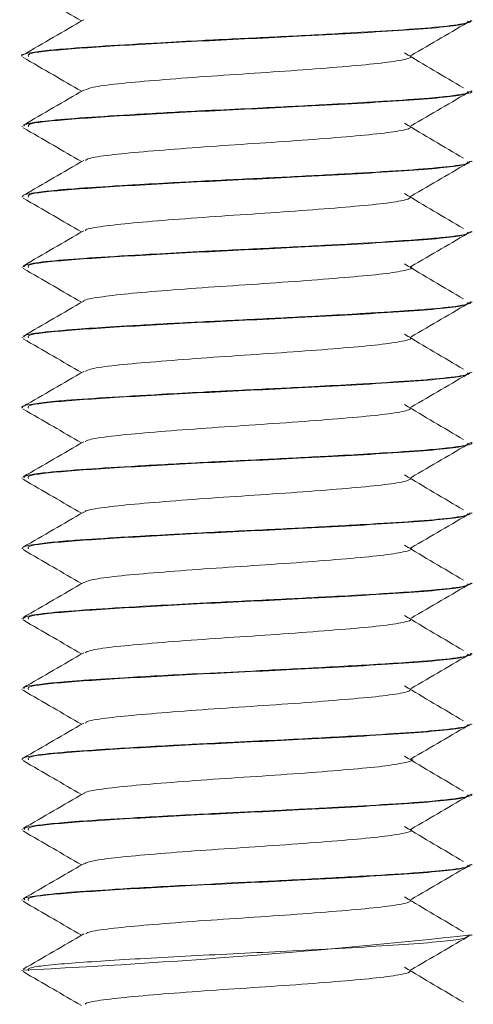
# Model space of a CAD drawing. Header units: millimetres. Extents: x 15 to 1486, y -3131 to -190.
# Tile 41 of 83: x 1372 to 1380, y -2091 to -2074. Entities that reach past the tile are written whole.
import ezdxf

# ---------------------------------------------------------------- set-up
doc = ezdxf.new("R2010")
doc.units = ezdxf.units.MM

msp = doc.modelspace()

# ---------------------------------------------------------------- linework, layer by layer
at = {"color": 7, "linetype": 'Continuous', "lineweight": 15}
for p, q in [((1380.293, -2073.924), (1380.293, -2073.914)), ((1372.293, -2074.538), (1372.293, -2074.548)), ((1380.293, -2075.174), (1380.293, -2075.163)), ((1372.293, -2075.788), (1372.293, -2075.798)), ((1380.293, -2076.424), (1380.293, -2076.413)), ((1372.293, -2077.039), (1372.293, -2077.048)), ((1380.293, -2077.674), (1380.293, -2077.663)), ((1372.293, -2078.288), (1372.293, -2078.298)), ((1380.293, -2078.924), (1380.293, -2078.913)), ((1372.293, -2079.538), (1372.293, -2079.548)), ((1380.293, -2080.174), (1380.293, -2080.164)), ((1372.293, -2080.788), (1372.293, -2080.798)), ((1380.293, -2081.424), (1380.293, -2081.413)), ((1372.293, -2082.038), (1372.293, -2082.048)), ((1380.293, -2082.674), (1380.293, -2082.663)), ((1372.293, -2083.288), (1372.293, -2083.298)), ((1380.293, -2083.924), (1380.293, -2083.913)), ((1372.293, -2084.538), (1372.293, -2084.548)), ((1380.293, -2085.174), (1380.293, -2085.163)), ((1372.293, -2085.788), (1372.293, -2085.798)), ((1380.293, -2086.424), (1380.293, -2086.414)), ((1372.293, -2087.039), (1372.293, -2087.048)), ((1380.293, -2087.674), (1380.293, -2087.663)), ((1372.293, -2088.288), (1372.293, -2088.298)), ((1380.293, -2088.924), (1380.293, -2088.913)), ((1372.293, -2089.538), (1372.293, -2089.548)), ((1380.293, -2090.174), (1380.293, -2090.163)), ((1372.293, -2090.788), (1372.293, -2090.798))]:
    msp.add_line(p, q, dxfattribs=at)
msp.add_arc((1365.644, -1954.612), 136.339, 272.80189, 276.16295, dxfattribs=at)
for points, knots in [([(1372.307, -2073.315), (1372.487, -2073.419), (1372.834, -2073.62), (1373.181, -2073.821), (1373.348, -2073.918)], [0, 0, 0, 0, 0.518228, 1, 1, 1, 1]), ([(1380.275, -2073.914), (1380.277, -2073.922), (1380.28, -2073.934), (1380.231, -2073.948), (1380.13, -2073.973), (1379.834, -2074.016), (1379.132, -2074.072), (1378.186, -2074.128), (1377.078, -2074.189), (1376.137, -2074.233), (1375.374, -2074.271), (1374.628, -2074.311), (1373.733, -2074.363), (1373.203, -2074.4), (1372.985, -2074.419), (1372.98, -2074.419), (1372.965, -2074.421), (1372.91, -2074.426), (1372.709, -2074.445), (1372.426, -2074.484), (1372.243, -2074.518), (1372.298, -2074.538), (1372.3, -2074.538)], [0, 0, 0, 0, 0.040941, 0.059496, 0.069254, 0.162763, 0.254828, 0.341339, 0.440539, 0.531913, 0.56356, 0.625203, 0.717426, 0.809641, 0.80986, 0.810254, 0.811567, 0.816293, 0.834144, 0.903323, 0.995614, 1, 1, 1, 1]), ([(1373.387, -2073.896), (1373.208, -2074), (1372.848, -2074.209), (1372.489, -2074.417), (1372.309, -2074.521)], [0, 0, 0, 0, 0.499776, 1, 1, 1, 1]), ([(1379.213, -2074.531), (1379.391, -2074.428), (1379.748, -2074.22), (1380.103, -2074.012), (1380.281, -2073.909)], [0, 0, 0, 0, 0.499934, 1, 1, 1, 1]), ([(1372.403, -2074.548), (1372.393, -2074.528), (1372.376, -2074.494), (1372.923, -2074.429), (1373.867, -2074.363), (1375.48, -2074.273), (1377.346, -2074.187), (1379.084, -2074.088), (1380.172, -2073.999), (1380.212, -2073.945), (1380.228, -2073.924)], [0, 0, 0, 0, 0.100621, 0.164289, 0.300049, 0.438088, 0.573763, 0.735395, 0.896118, 1, 1, 1, 1]), ([(1372.307, -2074.565), (1372.487, -2074.669), (1372.834, -2074.87), (1373.181, -2075.071), (1373.348, -2075.168)], [0, 0, 0, 0, 0.518228, 1, 1, 1, 1]), ([(1373.403, -2075.147), (1373.442, -2075.13), (1373.527, -2075.093), (1373.968, -2075.034), (1374.619, -2074.977), (1375.428, -2074.913), (1376.317, -2074.854), (1377.204, -2074.795), (1378.004, -2074.732), (1378.655, -2074.675), (1379.073, -2074.612), (1379.253, -2074.565), (1379.198, -2074.538), (1379.183, -2074.531)], [0, 0, 0, 0, 0.082126, 0.180821, 0.277615, 0.376631, 0.474182, 0.57192, 0.670886, 0.767645, 0.866434, 0.964584, 1, 1, 1, 1]), ([(1380.143, -2075.109), (1379.968, -2075.005), (1379.619, -2074.798), (1379.271, -2074.59), (1379.097, -2074.486)], [0, 0, 0, 0, 0.500065, 1, 1, 1, 1]), ([(1373.387, -2075.146), (1373.208, -2075.25), (1372.848, -2075.459), (1372.489, -2075.667), (1372.309, -2075.771)], [0, 0, 0, 0, 0.499776, 1, 1, 1, 1]), ([(1380.272, -2075.163), (1380.279, -2075.166), (1380.331, -2075.188), (1380.139, -2075.222), (1379.829, -2075.262), (1379.407, -2075.301), (1379.006, -2075.328), (1378.601, -2075.353), (1378.277, -2075.372), (1377.616, -2075.41), (1376.702, -2075.457), (1375.966, -2075.492), (1375.587, -2075.51), (1375.091, -2075.535), (1374.318, -2075.578), (1373.385, -2075.635), (1372.761, -2075.686), (1372.487, -2075.724), (1372.396, -2075.744), (1372.372, -2075.749), (1372.317, -2075.764), (1372.324, -2075.776), (1372.33, -2075.788)], [0, 0, 0, 0, 0.013476, 0.106036, 0.165852, 0.199623, 0.290906, 0.301397, 0.320482, 0.384343, 0.477164, 0.541123, 0.559528, 0.56885, 0.662365, 0.754319, 0.84658, 0.913152, 0.931649, 0.937186, 0.94025, 1, 1, 1, 1]), ([(1372.403, -2075.798), (1372.393, -2075.778), (1372.376, -2075.744), (1372.923, -2075.679), (1373.867, -2075.613), (1375.48, -2075.523), (1377.346, -2075.437), (1379.084, -2075.338), (1380.172, -2075.249), (1380.212, -2075.195), (1380.228, -2075.174)], [0, 0, 0, 0, 0.100621, 0.164289, 0.300049, 0.438088, 0.573763, 0.735395, 0.896118, 1, 1, 1, 1]), ([(1379.213, -2075.781), (1379.391, -2075.678), (1379.748, -2075.47), (1380.103, -2075.262), (1380.281, -2075.159)], [0, 0, 0, 0, 0.499934, 1, 1, 1, 1]), ([(1372.307, -2075.815), (1372.487, -2075.919), (1372.834, -2076.12), (1373.181, -2076.321), (1373.348, -2076.418)], [0, 0, 0, 0, 0.518228, 1, 1, 1, 1]), ([(1373.418, -2076.396), (1373.432, -2076.385), (1373.472, -2076.354), (1373.827, -2076.3), (1374.422, -2076.243), (1375.198, -2076.181), (1376.072, -2076.119), (1376.968, -2076.062), (1377.799, -2075.998), (1378.497, -2075.941), (1378.984, -2075.88), (1379.231, -2075.825), (1379.196, -2075.793), (1379.183, -2075.781)], [0, 0, 0, 0, 0.054438, 0.153491, 0.25033, 0.348963, 0.447365, 0.544354, 0.643449, 0.740611, 0.838794, 0.93758, 1, 1, 1, 1]), ([(1380.143, -2076.359), (1379.968, -2076.255), (1379.619, -2076.048), (1379.271, -2075.84), (1379.097, -2075.736)], [0, 0, 0, 0, 0.500065, 1, 1, 1, 1]), ([(1380.247, -2076.413), (1380.253, -2076.425), (1380.269, -2076.454), (1379.922, -2076.505), (1379.289, -2076.562), (1378.375, -2076.617), (1377.292, -2076.678), (1376.122, -2076.733), (1375.104, -2076.785), (1374.392, -2076.824), (1373.743, -2076.864), (1373.329, -2076.89), (1373.027, -2076.915), (1372.807, -2076.935), (1372.484, -2076.972), (1372.283, -2077.01), (1372.307, -2077.034), (1372.312, -2077.039)], [0, 0, 0, 0, 0.056291, 0.143351, 0.235955, 0.327659, 0.421226, 0.512951, 0.605531, 0.66555, 0.699155, 0.79047, 0.801028, 0.82014, 0.883933, 0.976794, 1, 1, 1, 1]), ([(1373.387, -2076.396), (1373.208, -2076.5), (1372.848, -2076.709), (1372.489, -2076.917), (1372.309, -2077.021)], [0, 0, 0, 0, 0.499776, 1, 1, 1, 1]), ([(1372.403, -2077.048), (1372.393, -2077.028), (1372.376, -2076.994), (1372.923, -2076.929), (1373.867, -2076.863), (1375.48, -2076.773), (1377.346, -2076.687), (1379.084, -2076.588), (1380.172, -2076.499), (1380.212, -2076.445), (1380.228, -2076.424)], [0, 0, 0, 0, 0.100621, 0.164289, 0.300049, 0.438088, 0.573763, 0.735395, 0.896118, 1, 1, 1, 1]), ([(1379.213, -2077.031), (1379.391, -2076.928), (1379.748, -2076.72), (1380.103, -2076.512), (1380.281, -2076.409)], [0, 0, 0, 0, 0.499934, 1, 1, 1, 1]), ([(1372.307, -2077.065), (1372.487, -2077.169), (1372.834, -2077.37), (1373.181, -2077.571), (1373.348, -2077.668)], [0, 0, 0, 0, 0.518228, 1, 1, 1, 1]), ([(1373.413, -2077.646), (1373.415, -2077.64), (1373.423, -2077.615), (1373.704, -2077.567), (1374.237, -2077.508), (1374.976, -2077.448), (1375.829, -2077.385), (1376.728, -2077.328), (1377.584, -2077.266), (1378.325, -2077.205), (1378.876, -2077.147), (1379.204, -2077.085), (1379.204, -2077.048), (1379.203, -2077.03)], [0, 0, 0, 0, 0.026987, 0.126035, 0.223428, 0.321326, 0.420232, 0.516975, 0.615837, 0.713838, 0.811136, 0.910201, 1, 1, 1, 1]), ([(1380.143, -2077.609), (1379.968, -2077.505), (1379.619, -2077.298), (1379.271, -2077.09), (1379.097, -2076.986)], [0, 0, 0, 0, 0.500065, 1, 1, 1, 1]), ([(1373.387, -2077.646), (1373.208, -2077.75), (1372.848, -2077.959), (1372.489, -2078.167), (1372.309, -2078.271)], [0, 0, 0, 0, 0.499776, 1, 1, 1, 1]), ([(1380.284, -2077.663), (1380.259, -2077.681), (1380.208, -2077.718), (1379.871, -2077.758), (1379.639, -2077.779), (1379.576, -2077.785), (1379.361, -2077.803), (1378.856, -2077.838), (1377.965, -2077.891), (1376.837, -2077.95), (1376.013, -2077.989), (1375.517, -2078.014), (1375.135, -2078.034), (1374.436, -2078.071), (1373.558, -2078.124), (1372.819, -2078.179), (1372.363, -2078.237), (1372.329, -2078.272), (1372.313, -2078.288)], [0, 0, 0, 0, 0.086849, 0.1804, 0.183724, 0.189378, 0.207676, 0.272131, 0.364964, 0.457254, 0.549537, 0.558967, 0.577726, 0.643133, 0.735749, 0.827446, 0.921014, 1, 1, 1, 1]), ([(1372.403, -2078.298), (1372.393, -2078.278), (1372.376, -2078.244), (1372.923, -2078.179), (1373.867, -2078.113), (1375.48, -2078.023), (1377.346, -2077.937), (1379.084, -2077.838), (1380.172, -2077.749), (1380.212, -2077.695), (1380.228, -2077.674)], [0, 0, 0, 0, 0.100621, 0.164289, 0.300049, 0.438088, 0.573763, 0.735395, 0.896118, 1, 1, 1, 1]), ([(1379.213, -2078.281), (1379.391, -2078.178), (1379.748, -2077.97), (1380.103, -2077.762), (1380.281, -2077.659)], [0, 0, 0, 0, 0.4999344, 1, 1, 1, 1]), ([(1373.387, -2078.896), (1373.387, -2078.896), (1373.378, -2078.876), (1373.603, -2078.834), (1374.065, -2078.773), (1374.763, -2078.715), (1375.589, -2078.652), (1376.484, -2078.594), (1377.361, -2078.533), (1378.138, -2078.471), (1378.755, -2078.414), (1379.121, -2078.351), (1379.265, -2078.308), (1379.203, -2078.285), (1379.194, -2078.281)], [0, 0, 0, 0, 0.000014, 0.098956, 0.197444, 0.294742, 0.394057, 0.49132, 0.589851, 0.688764, 0.785781, 0.885026, 0.982787, 1, 1, 1, 1]), ([(1380.143, -2078.859), (1379.968, -2078.755), (1379.619, -2078.548), (1379.271, -2078.34), (1379.097, -2078.236)], [0, 0, 0, 0, 0.500065, 1, 1, 1, 1]), ([(1372.307, -2078.315), (1372.487, -2078.419), (1372.834, -2078.62), (1373.181, -2078.821), (1373.348, -2078.918)], [0, 0, 0, 0, 0.518228, 1, 1, 1, 1]), ([(1373.387, -2078.896), (1373.208, -2079), (1372.848, -2079.209), (1372.489, -2079.417), (1372.309, -2079.521)], [0, 0, 0, 0, 0.499776, 1, 1, 1, 1]), ([(1380.256, -2078.913), (1380.268, -2078.919), (1380.292, -2078.932), (1380.197, -2078.958), (1379.982, -2078.998), (1379.642, -2079.031), (1379.394, -2079.05), (1379.385, -2079.051), (1379.354, -2079.053), (1379.233, -2079.062), (1378.975, -2079.08), (1378.683, -2079.098), (1378.425, -2079.113), (1378.089, -2079.133), (1377.409, -2079.171), (1376.364, -2079.223), (1375.198, -2079.279), (1374.443, -2079.322), (1374.019, -2079.347), (1373.708, -2079.365), (1373.168, -2079.401), (1372.608, -2079.453), (1372.297, -2079.503), (1372.325, -2079.53), (1372.334, -2079.538)], [0, 0, 0, 0, 0.030861, 0.062772, 0.124101, 0.217159, 0.217511, 0.218196, 0.220565, 0.229296, 0.262722, 0.308758, 0.318255, 0.337049, 0.402424, 0.494726, 0.586644, 0.680164, 0.68945, 0.707847, 0.771873, 0.864665, 0.957899, 1, 1, 1, 1]), ([(1372.403, -2079.548), (1372.393, -2079.528), (1372.376, -2079.494), (1372.923, -2079.429), (1373.867, -2079.363), (1375.48, -2079.273), (1377.346, -2079.187), (1379.084, -2079.088), (1380.172, -2078.999), (1380.212, -2078.945), (1380.228, -2078.924)], [0, 0, 0, 0, 0.1006214, 0.1642885, 0.3000486, 0.4380882, 0.5737626, 0.7353946, 0.8961178, 1, 1, 1, 1]), ([(1379.213, -2079.531), (1379.391, -2079.428), (1379.748, -2079.22), (1380.103, -2079.012), (1380.281, -2078.909)], [0, 0, 0, 0, 0.499934, 1, 1, 1, 1]), ([(1380.143, -2080.109), (1379.968, -2080.005), (1379.619, -2079.798), (1379.271, -2079.59), (1379.097, -2079.486)], [0, 0, 0, 0, 0.500065, 1, 1, 1, 1]), ([(1372.307, -2079.565), (1372.487, -2079.669), (1372.834, -2079.87), (1373.181, -2080.071), (1373.348, -2080.168)], [0, 0, 0, 0, 0.518228, 1, 1, 1, 1]), ([(1373.41, -2080.146), (1373.44, -2080.131), (1373.509, -2080.096), (1373.921, -2080.039), (1374.556, -2079.982), (1375.355, -2079.919), (1376.24, -2079.859), (1377.13, -2079.8), (1377.94, -2079.737), (1378.607, -2079.68), (1379.047, -2079.618), (1379.247, -2079.568), (1379.196, -2079.539), (1379.181, -2079.531)], [0, 0, 0, 0, 0.073376, 0.172223, 0.268976, 0.367911, 0.465764, 0.563215, 0.662261, 0.759092, 0.857729, 0.956116, 1, 1, 1, 1]), ([(1380.263, -2080.164), (1380.258, -2080.177), (1380.244, -2080.21), (1379.837, -2080.265), (1379.151, -2080.321), (1378.329, -2080.369), (1377.61, -2080.41), (1376.831, -2080.45), (1376.154, -2080.482), (1375.391, -2080.52), (1374.644, -2080.56), (1373.748, -2080.612), (1373.213, -2080.649), (1372.99, -2080.668), (1372.974, -2080.67), (1372.918, -2080.675), (1372.716, -2080.694), (1372.43, -2080.733), (1372.245, -2080.767), (1372.3, -2080.787), (1372.303, -2080.788)], [0, 0, 0, 0, 0.067627, 0.161119, 0.252984, 0.338319, 0.403114, 0.439139, 0.530515, 0.562522, 0.623758, 0.715974, 0.808182, 0.808921, 0.810342, 0.815235, 0.833216, 0.901838, 0.994163, 1, 1, 1, 1]), ([(1373.387, -2080.146), (1373.208, -2080.25), (1372.848, -2080.459), (1372.489, -2080.667), (1372.309, -2080.771)], [0, 0, 0, 0, 0.4997762, 1, 1, 1, 1]), ([(1372.403, -2080.798), (1372.393, -2080.778), (1372.376, -2080.744), (1372.923, -2080.679), (1373.867, -2080.613), (1375.48, -2080.523), (1377.346, -2080.437), (1379.084, -2080.338), (1380.172, -2080.249), (1380.212, -2080.195), (1380.228, -2080.174)], [0, 0, 0, 0, 0.100621, 0.164289, 0.300049, 0.438088, 0.573763, 0.735395, 0.896118, 1, 1, 1, 1]), ([(1379.213, -2080.781), (1379.391, -2080.678), (1379.748, -2080.47), (1380.103, -2080.262), (1380.281, -2080.159)], [0, 0, 0, 0, 0.499934, 1, 1, 1, 1]), ([(1380.143, -2081.359), (1379.968, -2081.255), (1379.619, -2081.048), (1379.271, -2080.84), (1379.097, -2080.736)], [0, 0, 0, 0, 0.500065, 1, 1, 1, 1]), ([(1372.307, -2080.815), (1372.487, -2080.919), (1372.834, -2081.12), (1373.181, -2081.321), (1373.348, -2081.418)], [0, 0, 0, 0, 0.518228, 1, 1, 1, 1]), ([(1373.419, -2081.396), (1373.428, -2081.386), (1373.456, -2081.358), (1373.786, -2081.305), (1374.362, -2081.248), (1375.127, -2081.186), (1375.995, -2081.124), (1376.893, -2081.067), (1377.732, -2081.004), (1378.445, -2080.945), (1378.952, -2080.885), (1379.223, -2080.828), (1379.198, -2080.795), (1379.187, -2080.781)], [0, 0, 0, 0, 0.045756, 0.144847, 0.241806, 0.340245, 0.438844, 0.5357, 0.634761, 0.732154, 0.830074, 0.928987, 1, 1, 1, 1]), ([(1373.387, -2081.396), (1373.208, -2081.5), (1372.848, -2081.709), (1372.489, -2081.917), (1372.309, -2082.021)], [0, 0, 0, 0, 0.499776, 1, 1, 1, 1]), ([(1380.274, -2081.413), (1380.28, -2081.416), (1380.333, -2081.437), (1380.143, -2081.472), (1379.836, -2081.511), (1379.416, -2081.55), (1379.019, -2081.577), (1378.614, -2081.602), (1378.291, -2081.622), (1377.633, -2081.659), (1376.608, -2081.712), (1375.434, -2081.767), (1374.335, -2081.827), (1373.398, -2081.884), (1372.766, -2081.936), (1372.488, -2081.974), (1372.396, -2081.993), (1372.375, -2081.999), (1372.369, -2082), (1372.318, -2082.014), (1372.324, -2082.026), (1372.329, -2082.038)], [0, 0, 0, 0, 0.012017, 0.104552, 0.165138, 0.198175, 0.289484, 0.300231, 0.319401, 0.382915, 0.475793, 0.567267, 0.660794, 0.752817, 0.845047, 0.913391, 0.931454, 0.936444, 0.937928, 0.938738, 1, 1, 1, 1]), ([(1372.403, -2082.048), (1372.393, -2082.028), (1372.376, -2081.994), (1372.923, -2081.929), (1373.867, -2081.863), (1375.48, -2081.773), (1377.346, -2081.687), (1379.084, -2081.588), (1380.172, -2081.499), (1380.212, -2081.445), (1380.228, -2081.424)], [0, 0, 0, 0, 0.100621, 0.164289, 0.300049, 0.438088, 0.573763, 0.735395, 0.896118, 1, 1, 1, 1]), ([(1379.213, -2082.031), (1379.391, -2081.928), (1379.748, -2081.72), (1380.103, -2081.512), (1380.281, -2081.409)], [0, 0, 0, 0, 0.499934, 1, 1, 1, 1]), ([(1372.307, -2082.065), (1372.487, -2082.169), (1372.834, -2082.37), (1373.181, -2082.571), (1373.348, -2082.668)], [0, 0, 0, 0, 0.518228, 1, 1, 1, 1]), ([(1373.407, -2082.646), (1373.407, -2082.642), (1373.408, -2082.619), (1373.67, -2082.572), (1374.181, -2082.513), (1374.908, -2082.454), (1375.753, -2082.39), (1376.651, -2082.333), (1377.515, -2082.271), (1378.268, -2082.21), (1378.838, -2082.153), (1379.192, -2082.089), (1379.206, -2082.05), (1379.213, -2082.031)], [0, 0, 0, 0, 0.018426, 0.117569, 0.215411, 0.313176, 0.41234, 0.509279, 0.608165, 0.70658, 0.803823, 0.903074, 1, 1, 1, 1]), ([(1380.143, -2082.609), (1379.968, -2082.505), (1379.619, -2082.298), (1379.271, -2082.09), (1379.097, -2081.986)], [0, 0, 0, 0, 0.500065, 1, 1, 1, 1]), ([(1380.252, -2082.663), (1380.261, -2082.673), (1380.276, -2082.69), (1380.14, -2082.72), (1379.876, -2082.76), (1379.299, -2082.811), (1378.392, -2082.866), (1377.31, -2082.927), (1376.141, -2082.983), (1375.119, -2083.034), (1374.406, -2083.074), (1373.755, -2083.113), (1373.341, -2083.139), (1373.036, -2083.164), (1372.816, -2083.184), (1372.486, -2083.221), (1372.296, -2083.26), (1372.302, -2083.283), (1372.303, -2083.288)], [0, 0, 0, 0, 0.048436, 0.083052, 0.14201, 0.234635, 0.326281, 0.419825, 0.511566, 0.604079, 0.664862, 0.697696, 0.788996, 0.799807, 0.818994, 0.882411, 0.975288, 1, 1, 1, 1]), ([(1373.387, -2082.646), (1373.208, -2082.75), (1372.848, -2082.959), (1372.489, -2083.167), (1372.309, -2083.271)], [0, 0, 0, 0, 0.499776, 1, 1, 1, 1]), ([(1379.213, -2083.281), (1379.391, -2083.178), (1379.748, -2082.97), (1380.103, -2082.762), (1380.281, -2082.659)], [0, 0, 0, 0, 0.499934, 1, 1, 1, 1]), ([(1372.403, -2083.298), (1372.393, -2083.278), (1372.376, -2083.244), (1372.923, -2083.179), (1373.867, -2083.113), (1375.48, -2083.023), (1377.346, -2082.937), (1379.084, -2082.838), (1380.172, -2082.749), (1380.212, -2082.695), (1380.228, -2082.674)], [0, 0, 0, 0, 0.100621, 0.164289, 0.300049, 0.438088, 0.573763, 0.735395, 0.896118, 1, 1, 1, 1]), ([(1372.307, -2083.315), (1372.487, -2083.419), (1372.834, -2083.62), (1373.181, -2083.821), (1373.348, -2083.918)], [0, 0, 0, 0, 0.518228, 1, 1, 1, 1]), ([(1373.393, -2083.897), (1373.443, -2083.878), (1373.548, -2083.838), (1374.024, -2083.778), (1374.695, -2083.721), (1375.515, -2083.657), (1376.407, -2083.599), (1377.289, -2083.539), (1378.077, -2083.476), (1378.71, -2083.419), (1379.1, -2083.356), (1379.26, -2083.311), (1379.2, -2083.286), (1379.188, -2083.281)], [0, 0, 0, 0, 0.092405, 0.190877, 0.287783, 0.386849, 0.484086, 0.58214, 0.680966, 0.777705, 0.876629, 0.974455, 1, 1, 1, 1]), ([(1380.143, -2083.859), (1379.968, -2083.755), (1379.619, -2083.548), (1379.271, -2083.34), (1379.097, -2083.236)], [0, 0, 0, 0, 0.500065, 1, 1, 1, 1]), ([(1373.387, -2083.896), (1373.208, -2084), (1372.848, -2084.209), (1372.489, -2084.417), (1372.309, -2084.521)], [0, 0, 0, 0, 0.499776, 1, 1, 1, 1]), ([(1380.282, -2083.913), (1380.259, -2083.931), (1380.211, -2083.967), (1379.868, -2084.009), (1379.589, -2084.034), (1379.365, -2084.053), (1378.864, -2084.088), (1377.982, -2084.14), (1376.856, -2084.199), (1376.03, -2084.238), (1375.532, -2084.263), (1375.149, -2084.283), (1374.451, -2084.321), (1373.572, -2084.373), (1372.829, -2084.428), (1372.366, -2084.487), (1372.328, -2084.522), (1372.311, -2084.538)], [0, 0, 0, 0, 0.085349, 0.178904, 0.1891, 0.207809, 0.27067, 0.363463, 0.455762, 0.548054, 0.557914, 0.576814, 0.641631, 0.73429, 0.825949, 0.919515, 1, 1, 1, 1]), ([(1372.403, -2084.548), (1372.393, -2084.528), (1372.376, -2084.494), (1372.923, -2084.429), (1373.867, -2084.363), (1375.48, -2084.273), (1377.346, -2084.187), (1379.084, -2084.088), (1380.172, -2083.999), (1380.212, -2083.945), (1380.228, -2083.924)], [0, 0, 0, 0, 0.100621, 0.164289, 0.300049, 0.438088, 0.573763, 0.735395, 0.896118, 1, 1, 1, 1]), ([(1379.213, -2084.531), (1379.391, -2084.428), (1379.748, -2084.22), (1380.103, -2084.012), (1380.281, -2083.909)], [0, 0, 0, 0, 0.499934, 1, 1, 1, 1]), ([(1372.307, -2084.565), (1372.487, -2084.669), (1372.834, -2084.87), (1373.181, -2085.071), (1373.348, -2085.168)], [0, 0, 0, 0, 0.518228, 1, 1, 1, 1]), ([(1373.415, -2085.146), (1373.437, -2085.133), (1373.492, -2085.1), (1373.877, -2085.044), (1374.493, -2084.987), (1375.283, -2084.924), (1376.163, -2084.864), (1377.056, -2084.806), (1377.876, -2084.742), (1378.557, -2084.685), (1379.019, -2084.623), (1379.24, -2084.571), (1379.196, -2084.541), (1379.18, -2084.531)], [0, 0, 0, 0, 0.064646, 0.163609, 0.260372, 0.359189, 0.457314, 0.554523, 0.653613, 0.750567, 0.849015, 0.947607, 1, 1, 1, 1]), ([(1380.143, -2085.109), (1379.968, -2085.005), (1379.619, -2084.798), (1379.271, -2084.59), (1379.097, -2084.486)], [0, 0, 0, 0, 0.500065, 1, 1, 1, 1]), ([(1373.387, -2085.146), (1373.208, -2085.25), (1372.848, -2085.459), (1372.489, -2085.667), (1372.309, -2085.771)], [0, 0, 0, 0, 0.499776, 1, 1, 1, 1]), ([(1380.261, -2085.163), (1380.27, -2085.169), (1380.311, -2085.195), (1380.017, -2085.244), (1379.442, -2085.299), (1378.619, -2085.353), (1377.621, -2085.41), (1376.441, -2085.469), (1375.251, -2085.526), (1374.165, -2085.587), (1373.414, -2085.634), (1372.998, -2085.667), (1372.591, -2085.707), (1372.297, -2085.749), (1372.321, -2085.78), (1372.328, -2085.788)], [0, 0, 0, 0, 0.027646, 0.130378, 0.22751, 0.289378, 0.399453, 0.492995, 0.572141, 0.683486, 0.769319, 0.807221, 0.844269, 0.958445, 1, 1, 1, 1]), ([(1372.403, -2085.798), (1372.393, -2085.778), (1372.376, -2085.744), (1372.923, -2085.679), (1373.867, -2085.613), (1375.48, -2085.523), (1377.346, -2085.437), (1379.084, -2085.338), (1380.172, -2085.249), (1380.212, -2085.195), (1380.228, -2085.174)], [0, 0, 0, 0, 0.100621, 0.164289, 0.300049, 0.438088, 0.573763, 0.735395, 0.896118, 1, 1, 1, 1]), ([(1379.213, -2085.781), (1379.391, -2085.678), (1379.748, -2085.47), (1380.103, -2085.262), (1380.281, -2085.159)], [0, 0, 0, 0, 0.499934, 1, 1, 1, 1]), ([(1372.307, -2085.815), (1372.487, -2085.919), (1372.834, -2086.12), (1373.181, -2086.321), (1373.348, -2086.418)], [0, 0, 0, 0, 0.518228, 1, 1, 1, 1]), ([(1373.417, -2086.396), (1373.422, -2086.388), (1373.441, -2086.361), (1373.747, -2086.31), (1374.304, -2086.253), (1375.057, -2086.192), (1375.919, -2086.129), (1376.817, -2086.072), (1377.664, -2086.009), (1378.39, -2085.95), (1378.918, -2085.891), (1379.215, -2085.831), (1379.2, -2085.796), (1379.193, -2085.781)], [0, 0, 0, 0, 0.0371, 0.136192, 0.233322, 0.331532, 0.430293, 0.527067, 0.626057, 0.723731, 0.821355, 0.920358, 1, 1, 1, 1]), ([(1380.143, -2086.359), (1379.968, -2086.255), (1379.619, -2086.048), (1379.271, -2085.84), (1379.097, -2085.736)], [0, 0, 0, 0, 0.500065, 1, 1, 1, 1]), ([(1380.263, -2086.414), (1380.26, -2086.426), (1380.251, -2086.459), (1379.845, -2086.514), (1379.145, -2086.571), (1378.188, -2086.628), (1377.116, -2086.686), (1375.99, -2086.74), (1374.871, -2086.797), (1373.795, -2086.859), (1372.939, -2086.918), (1372.44, -2086.977), (1372.276, -2087.018), (1372.297, -2087.037), (1372.298, -2087.039)], [0, 0, 0, 0, 0.0626738, 0.1644893, 0.2518406, 0.3379877, 0.4476255, 0.5183552, 0.6060562, 0.7174836, 0.8074501, 0.9034999, 0.99256, 1, 1, 1, 1]), ([(1373.387, -2086.396), (1373.208, -2086.5), (1372.848, -2086.709), (1372.489, -2086.917), (1372.309, -2087.021)], [0, 0, 0, 0, 0.499776, 1, 1, 1, 1]), ([(1372.403, -2087.048), (1372.393, -2087.028), (1372.376, -2086.994), (1372.923, -2086.929), (1373.867, -2086.863), (1375.48, -2086.773), (1377.346, -2086.687), (1379.084, -2086.588), (1380.172, -2086.499), (1380.212, -2086.445), (1380.228, -2086.424)], [0, 0, 0, 0, 0.100621, 0.164289, 0.300049, 0.438088, 0.573763, 0.735395, 0.896118, 1, 1, 1, 1]), ([(1379.213, -2087.031), (1379.391, -2086.928), (1379.748, -2086.72), (1380.103, -2086.512), (1380.281, -2086.409)], [0, 0, 0, 0, 0.499934, 1, 1, 1, 1]), ([(1373.399, -2087.646), (1373.399, -2087.644), (1373.394, -2087.622), (1373.638, -2087.577), (1374.127, -2087.517), (1374.841, -2087.459), (1375.677, -2087.396), (1376.574, -2087.338), (1377.445, -2087.277), (1378.208, -2087.215), (1378.805, -2087.158), (1379.143, -2087.094), (1379.271, -2087.055), (1379.209, -2087.033), (1379.204, -2087.031)], [0, 0, 0, 0, 0.00986, 0.108984, 0.207194, 0.304766, 0.404072, 0.501182, 0.599977, 0.698693, 0.795853, 0.895174, 0.99265, 1, 1, 1, 1]), ([(1380.143, -2087.609), (1379.968, -2087.505), (1379.619, -2087.298), (1379.271, -2087.09), (1379.097, -2086.986)], [0, 0, 0, 0, 0.500065, 1, 1, 1, 1]), ([(1372.307, -2087.065), (1372.487, -2087.169), (1372.834, -2087.37), (1373.181, -2087.571), (1373.348, -2087.668)], [0, 0, 0, 0, 0.518228, 1, 1, 1, 1]), ([(1373.387, -2087.646), (1373.208, -2087.75), (1372.848, -2087.959), (1372.489, -2088.167), (1372.309, -2088.271)], [0, 0, 0, 0, 0.499776, 1, 1, 1, 1]), ([(1380.277, -2087.663), (1380.282, -2087.665), (1380.321, -2087.682), (1380.144, -2087.723), (1379.66, -2087.785), (1378.768, -2087.844), (1377.76, -2087.902), (1376.684, -2087.958), (1375.488, -2088.014), (1374.372, -2088.075), (1373.485, -2088.128), (1372.766, -2088.185), (1372.327, -2088.239), (1372.332, -2088.276), (1372.334, -2088.288)], [0, 0, 0, 0, 0.010714, 0.079902, 0.199293, 0.294339, 0.378217, 0.474153, 0.554974, 0.662367, 0.752548, 0.81811, 0.93949, 1, 1, 1, 1]), ([(1372.403, -2088.298), (1372.393, -2088.278), (1372.376, -2088.244), (1372.923, -2088.179), (1373.867, -2088.113), (1375.48, -2088.023), (1377.346, -2087.937), (1379.084, -2087.838), (1380.172, -2087.749), (1380.212, -2087.695), (1380.228, -2087.674)], [0, 0, 0, 0, 0.100621, 0.164289, 0.300049, 0.438088, 0.573763, 0.735395, 0.896118, 1, 1, 1, 1]), ([(1379.213, -2088.281), (1379.391, -2088.178), (1379.748, -2087.97), (1380.103, -2087.762), (1380.281, -2087.659)], [0, 0, 0, 0, 0.499934, 1, 1, 1, 1]), ([(1380.143, -2088.859), (1379.968, -2088.755), (1379.619, -2088.548), (1379.271, -2088.34), (1379.097, -2088.236)], [0, 0, 0, 0, 0.500065, 1, 1, 1, 1]), ([(1372.307, -2088.315), (1372.487, -2088.419), (1372.834, -2088.62), (1373.181, -2088.821), (1373.348, -2088.918)], [0, 0, 0, 0, 0.518228, 1, 1, 1, 1]), ([(1373.402, -2088.897), (1373.442, -2088.879), (1373.53, -2088.842), (1373.976, -2088.783), (1374.63, -2088.726), (1375.441, -2088.662), (1376.33, -2088.604), (1377.216, -2088.544), (1378.015, -2088.481), (1378.663, -2088.424), (1379.077, -2088.362), (1379.254, -2088.314), (1379.198, -2088.288), (1379.183, -2088.281)], [0, 0, 0, 0, 0.083636, 0.182302, 0.279108, 0.378134, 0.475635, 0.573422, 0.672371, 0.769122, 0.867935, 0.96604, 1, 1, 1, 1]), ([(1373.387, -2088.896), (1373.208, -2089), (1372.848, -2089.209), (1372.489, -2089.417), (1372.309, -2089.521)], [0, 0, 0, 0, 0.499776, 1, 1, 1, 1]), ([(1380.257, -2088.913), (1380.263, -2088.922), (1380.285, -2088.952), (1379.963, -2089), (1379.335, -2089.058), (1378.463, -2089.112), (1377.339, -2089.175), (1376.203, -2089.23), (1375.034, -2089.288), (1373.98, -2089.348), (1373.079, -2089.406), (1372.555, -2089.462), (1372.293, -2089.507), (1372.329, -2089.53), (1372.342, -2089.538)], [0, 0, 0, 0, 0.0436937, 0.146737, 0.222499, 0.3208945, 0.4183924, 0.51196, 0.5904857, 0.6995697, 0.7876833, 0.8847127, 0.9590354, 1, 1, 1, 1]), ([(1372.403, -2089.548), (1372.393, -2089.528), (1372.376, -2089.494), (1372.923, -2089.429), (1373.867, -2089.363), (1375.48, -2089.273), (1377.346, -2089.187), (1379.084, -2089.088), (1380.172, -2088.999), (1380.212, -2088.945), (1380.228, -2088.924)], [0, 0, 0, 0, 0.1006214, 0.1642885, 0.3000486, 0.4380882, 0.5737626, 0.7353946, 0.8961178, 1, 1, 1, 1]), ([(1379.213, -2089.531), (1379.391, -2089.428), (1379.748, -2089.22), (1380.103, -2089.012), (1380.281, -2088.909)], [0, 0, 0, 0, 0.499934, 1, 1, 1, 1]), ([(1380.143, -2090.109), (1379.968, -2090.005), (1379.619, -2089.798), (1379.271, -2089.59), (1379.097, -2089.486)], [0, 0, 0, 0, 0.500065, 1, 1, 1, 1]), ([(1372.307, -2089.565), (1372.487, -2089.669), (1372.834, -2089.87), (1373.181, -2090.071), (1373.348, -2090.168)], [0, 0, 0, 0, 0.518228, 1, 1, 1, 1]), ([(1373.418, -2090.146), (1373.433, -2090.135), (1373.475, -2090.103), (1373.834, -2090.049), (1374.432, -2089.992), (1375.211, -2089.93), (1376.086, -2089.869), (1376.981, -2089.811), (1377.81, -2089.748), (1378.506, -2089.69), (1378.99, -2089.629), (1379.233, -2089.574), (1379.196, -2089.543), (1379.182, -2089.531)], [0, 0, 0, 0, 0.055937, 0.15498, 0.251804, 0.350467, 0.448831, 0.545848, 0.644946, 0.742072, 0.840298, 0.939058, 1, 1, 1, 1]), ([(1373.387, -2090.146), (1373.208, -2090.25), (1372.848, -2090.459), (1372.489, -2090.667), (1372.309, -2090.771)], [0, 0, 0, 0, 0.499776, 1, 1, 1, 1]), ([(1372.403, -2090.798), (1372.393, -2090.778), (1372.376, -2090.744), (1372.923, -2090.679), (1373.867, -2090.613), (1375.48, -2090.523), (1377.346, -2090.437), (1379.084, -2090.338), (1380.172, -2090.249), (1380.212, -2090.195), (1380.228, -2090.174)], [0, 0, 0, 0, 0.100621, 0.164289, 0.300049, 0.438088, 0.573763, 0.735395, 0.896118, 1, 1, 1, 1]), ([(1379.213, -2090.781), (1379.391, -2090.678), (1379.748, -2090.47), (1380.103, -2090.262), (1380.281, -2090.159)], [0, 0, 0, 0, 0.499934, 1, 1, 1, 1]), ([(1372.307, -2090.815), (1372.487, -2090.919), (1372.834, -2091.12), (1373.181, -2091.321), (1373.348, -2091.418)], [0, 0, 0, 0, 0.518228, 1, 1, 1, 1]), ([(1373.414, -2091.396), (1373.416, -2091.39), (1373.425, -2091.365), (1373.71, -2091.316), (1374.247, -2091.257), (1374.988, -2091.197), (1375.842, -2091.134), (1376.741, -2091.078), (1377.596, -2091.015), (1378.335, -2090.955), (1378.882, -2090.896), (1379.206, -2090.835), (1379.203, -2090.798), (1379.202, -2090.78)], [0, 0, 0, 0, 0.028472, 0.127529, 0.22488, 0.322826, 0.421714, 0.518457, 0.617341, 0.715297, 0.812639, 0.911698, 1, 1, 1, 1]), ([(1380.143, -2091.359), (1379.968, -2091.255), (1379.619, -2091.048), (1379.271, -2090.84), (1379.097, -2090.736)], [0, 0, 0, 0, 0.500065, 1, 1, 1, 1])]:
    msp.add_open_spline(points, degree=3, knots=knots, dxfattribs=at)

doc.saveas('drawing.dxf')
